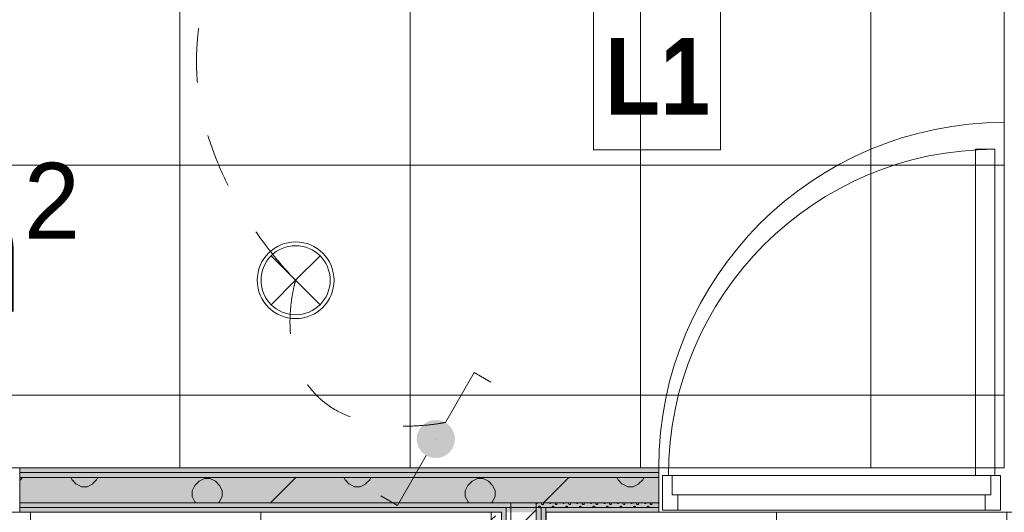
# Model space of a CAD drawing. Header units: millimetres. Extents: x -2932 to 42461, y -10716 to 17298.
# Tile 98 of 168: x 25766 to 28330, y 3344 to 4628. Entities that reach past the tile are written whole.
import ezdxf

# ---------------------------------------------------------------- set-up
doc = ezdxf.new("R2010")
doc.units = ezdxf.units.MM
doc.header["$MEASUREMENT"] = 0
doc.linetypes.add('Small Dashed', pattern=[282.222222, 141.111111, -141.111111])
for name, color, linetype, lineweight in [('ARCHICAD Doors_Pen_No__19', 255, 'Continuous', 0), ('ARCHICAD Zone Stamps_Pen_No__1', 7, 'Continuous', 13), ('Common Edges_Pen_No__1', 7, 'Continuous', 13), ('Cut Pattern-1_Pen_No__2', 8, 'Continuous', 15), ('Cut Pattern-3_Pen_No__1', 7, 'Continuous', 13), ('Doors-1_Pen_No__1', 7, 'Continuous', 13), ('Doors_Pen_No__1', 7, 'Continuous', 13), ('I-WALL.IFC Model_Pen_No__1', 7, 'Continuous', 13), ('I-WALL.IFC Model_Pen_No__19', 255, 'Continuous', 0), ('Plan Swing_Pen_No__1', 7, 'Continuous', 13), ('SA_LAGI_Pen_No__1', 7, 'Continuous', 13), ('SA_LAGI_Pen_No__2', 8, 'Continuous', 15), ('SA_VALGUSTI_Pen_No__20', 1, 'Continuous', 0), ('SA_Valgustus_Pen_No__20', 1, 'Continuous', 0), ('Walls-1_Pen_No__1', 7, 'Continuous', 13), ('Walls_Pen_No__1', 7, 'Continuous', 13)]:
    doc.layers.add(name, color=color, linetype=linetype, lineweight=lineweight)
doc.layers.add('I-WALL.IFC Model', color=7, linetype='Continuous')
doc.layers.add('SA_LAGI_Pen_No__102', color=7, linetype='Continuous', lineweight=13, true_color=0xcccccc)
doc.styles.add('GENERATED_STYLE_1', font='txt', dxfattribs={"width": 0.95})
doc.styles.add('GENERATED_STYLE_4', font='txt', dxfattribs={"width": 0.84})
pattern_1 = [(45, (-3e-10, 2e-10), (0, 35.35534), [0.99999, -48.99987]), (315, (3.89, 0.707), (0, 35.35534), [0.99999, -48.99987]), (90, (-0.354, -2.12), (-35.35528, 0), [1.06066, -34.29462]), (71.565, (-0.354, -1.061), (3.16e-05, 35.3553043), [1.118075, -110.685214]), (288.435, (4.596, 2e-10), (-3.16e-05, 35.3553043), [1.118075, -110.685214]), (270, (4.95, -1.06), (35.35528, 0), [1.06066, -34.29462]), (251.565, (4.95, -2.121), (3.16e-05, 35.3553043), [1.118075, -110.685214]), (225, (4.596, -3.182), (0, 35.35534), [0.99999, -48.99987]), (161.565, (1.768, -4.243), (-141.4210514, 35.355386), [1.118075, -110.685214]), (135, (0.707, -3.89), (0, 35.35534), [0.99999, -48.99987]), (108.435, (-3e-10, -3.182), (-3.16e-05, 35.3553043), [1.118075, -110.685214]), (180, (2.83, -4.243), (0, 35.35528), [1.06066, -34.29462]), (198.435, (3.889, -3.889), (141.4210514, 35.355386), [1.118075, -110.685214]), (0, (-7.778, -10.253), (0, 35.35528), [1.06066, -34.29462]), (90, (-9.9, -13.435), (-35.35528, 0), [1.06066, -34.29462]), (71.565, (-9.9, -12.374), (3.16e-05, 35.3553043), [1.118075, -110.685214]), (45, (-9.546, -11.314), (0, 35.35534), [0.99999, -48.99987]), (315, (-5.657, -10.607), (0, 35.35534), [0.99999, -48.99987]), (288.435, (-4.95, -11.314), (-3.16e-05, 35.3553043), [1.118075, -110.685214]), (270, (-4.596, -12.374), (35.35528, 0), [1.06066, -34.29462]), (251.565, (-4.596, -13.435), (3.16e-05, 35.3553043), [1.118075, -110.685214]), (225, (-4.95, -14.496), (0, 35.35534), [0.99999, -48.99987]), (161.565, (-7.778, -15.556), (-141.4210514, 35.355386), [1.118075, -110.685214]), (135, (-8.84, -15.203), (0, 35.35534), [0.99999, -48.99987]), (108.435, (-9.546, -14.496), (-3.16e-05, 35.3553043), [1.118075, -110.685214]), (180, (-6.718, -15.556), (0, 35.35528), [1.06066, -34.29462]), (198.435, (-5.657, -15.203), (141.4210514, 35.355386), [1.118075, -110.685214]), (18.435, (-8.839, -10.607), (70.710443, 35.3553227), [1.118075, -110.685214]), (341.565, (-6.718, -10.253), (-70.710443, 35.3553227), [1.118075, -110.685214]), (0, (13.08, -8.485), (0, 35.35528), [1.06066, -34.29462]), (90, (10.96, -11.667), (-35.35528, 0), [1.06066, -34.29462]), (71.565, (10.96, -10.607), (3.16e-05, 35.3553043), [1.118075, -110.685214]), (45, (11.314, -9.546), (0, 35.35534), [0.99999, -48.99987]), (315, (15.203, -8.84), (0, 35.35534), [0.99999, -48.99987]), (288.435, (15.91, -9.546), (-3.16e-05, 35.3553043), [1.118075, -110.685214]), (270, (16.263, -10.607), (35.35528, 0), [1.06066, -34.29462]), (251.565, (16.263, -11.667), (3.16e-05, 35.3553043), [1.118075, -110.685214]), (225, (15.91, -12.728), (0, 35.35534), [0.99999, -48.99987]), (161.565, (13.081, -13.789), (-141.4210514, 35.355386), [1.118075, -110.685214]), (135, (12.02, -13.435), (0, 35.35534), [0.99999, -48.99987]), (108.435, (11.314, -12.728), (-3.16e-05, 35.3553043), [1.118075, -110.685214]), (180, (14.142, -13.79), (0, 35.35528), [1.06066, -34.29462]), (198.435, (15.203, -13.435), (141.4210514, 35.355386), [1.118075, -110.685214]), (18.435, (12.021, -8.839), (70.710443, 35.3553227), [1.118075, -110.685214]), (341.565, (14.142, -8.485), (-70.710443, 35.3553227), [1.118075, -110.685214]), (0, (1.768, 1.06), (0, 35.35528), [1.06066, -34.29462]), (18.435, (0.707, 0.707), (70.710443, 35.3553227), [1.118075, -110.685214]), (341.565, (2.828, 1.061), (-70.710443, 35.3553227), [1.118075, -110.685214]), (0, (-5.657, 13.79), (0, 35.35528), [1.06066, -34.29462]), (90, (-7.778, 10.607), (-35.35528, 0), [1.06066, -34.29462]), (71.565, (-7.778, 11.667), (3.16e-05, 35.3553043), [1.118075, -110.685214]), (45, (-7.425, 12.728), (0, 35.35534), [0.99999, -48.99987]), (315, (-3.536, 13.435), (0, 35.35534), [0.99999, -48.99987]), (288.435, (-2.828, 12.728), (-3.16e-05, 35.3553043), [1.118075, -110.685214]), (270, (-2.475, 11.667), (35.35528, 0), [1.06066, -34.29462]), (251.565, (-2.475, 10.607), (3.16e-05, 35.3553043), [1.118075, -110.685214]), (225, (-2.828, 9.546), (0, 35.35534), [0.99999, -48.99987]), (161.565, (-5.657, 8.485), (-141.4210514, 35.355386), [1.118075, -110.685214]), (135, (-6.718, 8.84), (0, 35.35534), [0.99999, -48.99987]), (108.435, (-7.425, 9.546), (-3.16e-05, 35.3553043), [1.118075, -110.685214]), (180, (-4.596, 8.485), (0, 35.35528), [1.06066, -34.29462]), (198.435, (-3.536, 8.839), (141.4210514, 35.355386), [1.118075, -110.685214]), (18.435, (-6.718, 13.435), (70.710443, 35.3553227), [1.118075, -110.685214]), (341.565, (-4.596, 13.789), (-70.710443, 35.3553227), [1.118075, -110.685214]), (0, (9.546, 10.96), (0, 35.35528), [1.06066, -34.29462]), (90, (7.425, 7.778), (-35.35528, 0), [1.06066, -34.29462]), (71.565, (7.425, 8.839), (3.16e-05, 35.3553043), [1.118075, -110.685214]), (45, (7.778, 9.9), (0, 35.35534), [0.99999, -48.99987]), (315, (11.667, 10.607), (0, 35.35534), [0.99999, -48.99987]), (288.435, (12.374, 9.9), (-3.16e-05, 35.3553043), [1.118075, -110.685214]), (270, (12.728, 8.84), (35.35528, 0), [1.06066, -34.29462]), (251.565, (12.728, 7.778), (3.16e-05, 35.3553043), [1.118075, -110.685214]), (225, (12.374, 6.718), (0, 35.35534), [0.99999, -48.99987]), (161.565, (9.546, 5.657), (-141.4210514, 35.355386), [1.118075, -110.685214]), (135, (8.485, 6.01), (0, 35.35534), [0.99999, -48.99987]), (108.435, (7.778, 6.718), (-3.16e-05, 35.3553043), [1.118075, -110.685214]), (180, (10.607, 5.657), (0, 35.35528), [1.06066, -34.29462]), (198.435, (11.667, 6.01), (141.4210514, 35.355386), [1.118075, -110.685214]), (18.435, (8.485, 10.607), (70.710443, 35.3553227), [1.118075, -110.685214]), (341.565, (10.607, 10.96), (-70.710443, 35.3553227), [1.118075, -110.685214])]
pattern_2 = [(180, (-3e-10, 2e-10), (355.6, 355.6), [14.224, -696.974]), (90, (-46.23, 32), (355.6, 355.6), [14.224, -696.974]), (225, (24.9, 17.8), (-355.599, 355.599), [15.087, -487.807]), (206.565, (14.22, 7.11), (355.6, 355.5993), [15.9035, -1574.3865]), (63.435, (-46.23, 46.23), (355.5993, 355.6), [15.9035, -1574.3865]), (45, (-39.1, 60.45), (-355.599, 355.599), [15.087, -487.807]), (26.565, (-28.45, 71.12), (355.6, 355.5993), [15.9035, -1574.3865]), (360, (-14.22, 78.23), (355.6, 355.6), [14.224, -696.974]), (296.565, (24.89, 60.45), (-1066.7965, 1777.9974), [15.9035, -1574.3865]), (270, (32, 46.23), (355.6, 355.6), [14.224, -696.974]), (243.435, (32, 32), (355.5993, 355.6), [15.9035, -1574.3865]), (315, (14.2, 71.1), (355.599, 355.599), [15.087, -487.807]), (333.435, (-3e-10, 78.23), (-1777.9974, 1066.7965), [15.9035, -1574.3865]), (135, (181.36, 24.9), (355.599, 355.599), [15.087, -487.807]), (225, (234.7, 35.56), (-355.599, 355.599), [15.087, -487.807]), (206.565, (224.03, 24.9), (355.6, 355.5993), [15.9035, -1574.3865]), (180, (209.8, 17.78), (355.6, 355.6), [14.224, -696.974]), (90, (163.58, 49.8), (355.6, 355.6), [14.224, -696.974]), (63.435, (163.58, 64.01), (355.5993, 355.6), [15.9035, -1574.3865]), (45, (170.7, 78.23), (-355.599, 355.599), [15.087, -487.807]), (26.565, (181.36, 88.9), (355.6, 355.5993), [15.9035, -1574.3865]), (360, (195.58, 96), (355.6, 355.6), [14.224, -696.974]), (296.565, (234.7, 78.23), (-1066.7965, 1777.9974), [15.9035, -1574.3865]), (270, (241.8, 64), (355.6, 355.6), [14.224, -696.974]), (243.435, (241.8, 49.78), (355.5993, 355.6), [15.9035, -1574.3865]), (315, (224.03, 88.9), (355.599, 355.599), [15.087, -487.807]), (333.435, (209.8, 96.01), (-1777.9974, 1066.7965), [15.9035, -1574.3865]), (153.435, (195.58, 17.78), (-1066.7975, 355.5978), [15.9035, -1574.3865]), (116.565, (170.69, 35.56), (-355.5978, 1066.7975), [15.9035, -1574.3865]), (135, (-46.23, 216.9), (355.599, 355.599), [15.087, -487.807]), (225, (7.1, 227.6), (-355.599, 355.599), [15.087, -487.807]), (206.565, (-3.56, 216.92), (355.6, 355.5993), [15.9035, -1574.3865]), (180, (-17.78, 209.8), (355.6, 355.6), [14.224, -696.974]), (90, (-64, 241.8), (355.6, 355.6), [14.224, -696.974]), (63.435, (-64.01, 256.03), (355.5993, 355.6), [15.9035, -1574.3865]), (45, (-56.9, 270.26), (-355.599, 355.599), [15.087, -487.807]), (26.565, (-46.23, 280.92), (355.6, 355.5993), [15.9035, -1574.3865]), (360, (-32, 288.04), (355.6, 355.6), [14.224, -696.974]), (296.565, (7.11, 270.26), (-1066.7965, 1777.9974), [15.9035, -1574.3865]), (270, (14.22, 256.03), (355.6, 355.6), [14.224, -696.974]), (243.435, (14.22, 241.81), (355.5993, 355.6), [15.9035, -1574.3865]), (315, (-3.56, 280.9), (355.599, 355.599), [15.087, -487.807]), (333.435, (-17.78, 288.04), (-1777.9974, 1066.7965), [15.9035, -1574.3865]), (153.435, (-32, 209.8), (-1066.7975, 355.5978), [15.9035, -1574.3865]), (116.565, (-56.9, 227.58), (-355.5978, 1066.7975), [15.9035, -1574.3865]), (135, (-28.45, 7.1), (355.599, 355.599), [15.087, -487.807]), (153.435, (-14.22, 2e-10), (-1066.7975, 355.5978), [15.9035, -1574.3865]), (116.565, (-39.12, 17.78), (-355.5978, 1066.7975), [15.9035, -1574.3865]), (135, (-81.8, -195.6), (355.599, 355.599), [15.087, -487.807]), (225, (-28.45, -184.9), (-355.599, 355.599), [15.087, -487.807]), (206.565, (-39.12, -195.58), (355.6, 355.5993), [15.9035, -1574.3865]), (180, (-53.34, -202.7), (355.6, 355.6), [14.224, -696.974]), (90, (-99.57, -170.7), (355.6, 355.6), [14.224, -696.974]), (63.435, (-99.57, -156.46), (355.5993, 355.6), [15.9035, -1574.3865]), (45, (-92.46, -142.24), (-355.599, 355.599), [15.087, -487.807]), (26.565, (-81.79, -131.57), (355.6, 355.5993), [15.9035, -1574.3865]), (360, (-67.56, -124.46), (355.6, 355.6), [14.224, -696.974]), (296.565, (-28.45, -142.24), (-1066.7965, 1777.9974), [15.9035, -1574.3865]), (270, (-21.34, -156.46), (355.6, 355.6), [14.224, -696.974]), (243.435, (-21.34, -170.69), (355.5993, 355.6), [15.9035, -1574.3865]), (315, (-39.1, -131.57), (355.599, 355.599), [15.087, -487.807]), (333.435, (-53.34, -124.46), (-1777.9974, 1066.7965), [15.9035, -1574.3865]), (153.435, (-67.56, -202.69), (-1066.7975, 355.5978), [15.9035, -1574.3865]), (116.565, (-92.46, -184.91), (-355.5978, 1066.7975), [15.9035, -1574.3865]), (135, (-206.25, -14.2), (355.599, 355.599), [15.087, -487.807]), (225, (-152.9, -3.55), (-355.599, 355.599), [15.087, -487.807]), (206.565, (-163.58, -14.22), (355.6, 355.5993), [15.9035, -1574.3865]), (180, (-177.8, -21.33), (355.6, 355.6), [14.224, -696.974]), (90, (-224.03, 10.67), (355.6, 355.6), [14.224, -696.974]), (63.435, (-224.03, 24.9), (355.5993, 355.6), [15.9035, -1574.3865]), (45, (-216.9, 39.1), (-355.599, 355.599), [15.087, -487.807]), (26.565, (-206.25, 49.78), (355.6, 355.5993), [15.9035, -1574.3865]), (360, (-192.02, 56.9), (355.6, 355.6), [14.224, -696.974]), (296.565, (-152.9, 39.12), (-1066.7965, 1777.9974), [15.9035, -1574.3865]), (270, (-145.8, 24.9), (355.6, 355.6), [14.224, -696.974]), (243.435, (-145.8, 10.67), (355.5993, 355.6), [15.9035, -1574.3865]), (315, (-163.6, 49.8), (355.599, 355.599), [15.087, -487.807]), (333.435, (-177.8, 56.9), (-1777.9974, 1066.7965), [15.9035, -1574.3865]), (153.435, (-192.02, -21.33), (-1066.7975, 355.5978), [15.9035, -1574.3865]), (116.565, (-216.92, -3.55), (-355.5978, 1066.7975), [15.9035, -1574.3865]), (225, (327.15, 35.56), (-355.599, 355.599), [])]

msp = doc.modelspace()

# ---------------------------------------------------------------- hatches: boundary and pattern name
at = {"layer": 'Cut Pattern-1_Pen_No__2', "linetype": 'Continuous', "lineweight": 15}
h = msp.add_hatch(dxfattribs=at)
h.set_pattern_fill('FP_19_0001', color=8, style=0, pattern_type=2)
h.set_pattern_definition(pattern_2)
h.paths.add_polyline_path([(27430.5, 3435), (25766, 3435), (25766, 3369), (27430.5, 3369)])
h = msp.add_hatch(dxfattribs=at)
h.set_pattern_fill('FP_19_0001', color=8, style=0, pattern_type=2)
h.set_pattern_definition(pattern_2)
h.paths.add_polyline_path([(27111.5, 0), (27111.5, 3369), (27045.5, 3369), (27045.5, 0)])
at = {"layer": 'Cut Pattern-3_Pen_No__1', "linetype": 'Continuous', "lineweight": 13}
h = msp.add_hatch(dxfattribs=at)
h.set_pattern_fill('FP_18_0001', style=0, pattern_type=2)
h.set_pattern_definition(pattern_1)
h.paths.add_polyline_path([(27430.5, 3447.5), (25766, 3447.5), (25766, 3435), (27430.5, 3435)])
h = msp.add_hatch(dxfattribs=at)
h.set_pattern_fill('FP_18_0001', style=0, pattern_type=2)
h.set_pattern_definition(pattern_1)
h.paths.add_polyline_path([(27045.5, 3369), (25766, 3369), (25766, 3356.5), (27045.5, 3356.5)])
h = msp.add_hatch(dxfattribs=at)
h.set_pattern_fill('FP_18_0001', style=0, pattern_type=2)
h.set_pattern_definition(pattern_1)
h.paths.add_polyline_path([(27430.5, 3369), (27111.5, 3369), (27111.5, 3356.5), (27430.5, 3356.5)])
h = msp.add_hatch(dxfattribs=at)
h.set_pattern_fill('FP_18_0001', style=0, pattern_type=2)
h.set_pattern_definition(pattern_1)
h.paths.add_polyline_path([(27020.5, 0), (27033, 0), (27033, 3344), (27020.5, 3344)])
h = msp.add_hatch(dxfattribs=at)
h.set_pattern_fill('FP_18_0001', style=0, pattern_type=2)
h.set_pattern_definition(pattern_1)
h.paths.add_polyline_path([(27124, 0), (27124, 3356.5), (27111.5, 3356.5), (27111.5, 0)])
h = msp.add_hatch(dxfattribs=at)
h.set_pattern_fill('FP_18_0001', style=0, pattern_type=2)
h.set_pattern_definition(pattern_1)
h.paths.add_polyline_path([(27136.5, 0), (27136.5, 3356.5), (27124, 3356.5), (27124, 0)])
at = {"layer": 'I-WALL.IFC Model', "linetype": 'Continuous', "lineweight": 0, "true_color": 0x000000}
for points in [[(25766, 3447.5), (27430.5, 3447.5), (27430.5, 3460), (25766, 3460)], [(25766, 3435), (27430.5, 3435), (27430.5, 3447.5), (25766, 3447.5)], [(25766, 3369), (27430.5, 3369), (27430.5, 3435), (25766, 3435)], [(25766, 3356.5), (27430.5, 3356.5), (27430.5, 3369), (25766, 3369)], [(25766, 3344), (27430.5, 3344), (27430.5, 3356.5), (25766, 3356.5)]]:
    msp.add_hatch(color=178, dxfattribs=at).paths.add_polyline_path(points)
at = {"layer": 'SA_LAGI_Pen_No__102', "linetype": 'Continuous', "lineweight": 13, "true_color": 0xcccccc}
h = msp.add_hatch(dxfattribs=at)
h.set_pattern_fill('Grid_60x60_0001', color=254, style=0, pattern_type=2)
h.set_pattern_definition([(90, (27136.5, -7e-11), (600, 2e-10), []), (180, (27136.5, -7e-11), (-2e-10, 600), [])])
h.paths.add_polyline_path([(27136.5, 0), (30430, 0), (30430, 3993.3), (28446.5, 3993.3), (28446.5, 3344), (27136.5, 3344)])
h = msp.add_hatch(dxfattribs=at)
h.set_pattern_fill('Grid_60x60_0001', color=254, style=0, pattern_type=2)
h.set_pattern_definition([(90, (24593.5, 615.15), (-600, 1e-10), []), (180, (24593.5, 615.15), (1e-10, 600), [])])
h.paths.add_polyline_path([(23388, 0), (27020.5, 0), (27020.5, 3344), (23388, 3344)])
at = {"layer": 'SA_Valgustus_Pen_No__20', "linetype": 'Continuous', "lineweight": 0}
for points in [[(26816.2, 3572.1), (26806.4, 3560), (26849.7, 3535)], [(26829.3, 3580.7), (26816.2, 3572.1), (26849.7, 3535)], [(26844.4, 3584.7), (26829.3, 3580.7), (26849.7, 3535)], [(26860, 3583.9), (26844.4, 3584.7), (26849.7, 3535)], [(26874.7, 3578.3), (26860, 3583.9), (26849.7, 3535)], [(26886.8, 3568.4), (26874.7, 3578.3), (26849.7, 3535)], [(26895.3, 3555.3), (26886.8, 3568.4), (26849.7, 3535)], [(26800.7, 3545.4), (26799.9, 3529.8), (26849.7, 3535)], [(26806.4, 3560), (26800.7, 3545.4), (26849.7, 3535)], [(26899.4, 3540.2), (26895.3, 3555.3), (26849.7, 3535)], [(26898.6, 3524.6), (26899.4, 3540.2), (26849.7, 3535)], [(26799.9, 3529.8), (26804, 3514.6), (26849.7, 3535)], [(26804, 3514.6), (26812.5, 3501.5), (26849.7, 3535)], [(26812.5, 3501.5), (26824.7, 3491.7), (26849.7, 3535)], [(26824.7, 3491.7), (26839.3, 3486.1), (26849.7, 3535)], [(26839.3, 3486.1), (26854.9, 3485.3), (26849.7, 3535)], [(26883.1, 3497.8), (26893, 3510), (26849.7, 3535)], [(26870, 3489.3), (26883.1, 3497.8), (26849.7, 3535)], [(26854.9, 3485.3), (26870, 3489.3), (26849.7, 3535)], [(26893, 3510), (26898.6, 3524.6), (26849.7, 3535)]]:
    msp.add_hatch(color=1, dxfattribs=at).paths.add_polyline_path(points)

# ---------------------------------------------------------------- linework, layer by layer
at = {"layer": 'ARCHICAD Doors_Pen_No__19', "color": 255, "linetype": 'Continuous', "lineweight": 0}
msp.add_arc((28330.5, 3460), 900, 90, 180, dxfattribs=at)
at = {"layer": 'Common Edges_Pen_No__1', "color": 7, "linetype": 'Continuous', "lineweight": 13}
for p, q in [((27430.5, 3447.5), (25766, 3447.5)), ((27430.5, 3435), (25766, 3435)), ((27045.5, 3369), (25766, 3369)), ((27045.5, 3369), (27045.5, 0)), ((27430.5, 3369), (27111.5, 3369)), ((27111.5, 3369), (27111.5, 0)), ((27033, 3356.5), (25766, 3356.5)), ((27033, 3356.5), (27033, 0)), ((27124, 3356.5), (27124, 0)), ((27430.5, 3356.5), (27136.5, 3356.5)), ((27136.5, 3356.5), (27136.5, 3344))]:
    msp.add_line(p, q, dxfattribs=at)
at = {"layer": 'Doors-1_Pen_No__1', "color": 7, "linetype": 'Continuous', "lineweight": 13}
for p, q in [((28305.5, 4290), (28255.5, 4290)), ((28255.5, 4290), (28255.5, 3440)), ((28305.5, 3440), (28305.5, 4290)), ((27465.5, 3440), (27440.5, 3440)), ((27440.5, 3440), (27440.5, 3350)), ((27465.5, 3390), (27465.5, 3440)), ((28255.5, 3440), (28305.5, 3440)), ((28295.5, 3440), (28295.5, 3390)), ((28320.5, 3440), (28305.5, 3440)), ((28320.5, 3350), (28320.5, 3440)), ((27480.5, 3390), (27465.5, 3390)), ((27480.5, 3350), (27480.5, 3390)), ((28295.5, 3390), (28280.5, 3390)), ((28280.5, 3390), (28280.5, 3350)), ((27440.5, 3350), (27480.5, 3350)), ((28280.5, 3350), (28320.5, 3350))]:
    msp.add_line(p, q, dxfattribs=at)
at = {"layer": 'Doors_Pen_No__1', "color": 7, "linetype": 'Continuous', "lineweight": 13}
for p, q in [((28255.5, 3440), (27465.5, 3440)), ((27480.5, 3390), (28280.5, 3390)), ((28280.5, 3350), (27480.5, 3350))]:
    msp.add_line(p, q, dxfattribs=at)
at = {"layer": 'I-WALL.IFC Model_Pen_No__1', "color": 7, "linetype": 'Continuous', "lineweight": 13}
for p, q in [((25766, 3344), (25766, 3460)), ((25766, 3447.5), (27430.5, 3447.5)), ((27430.5, 3344), (27430.5, 3460)), ((25766, 3435), (27430.5, 3435)), ((25766, 3369), (27430.5, 3369)), ((25766, 3356.5), (27430.5, 3356.5))]:
    msp.add_line(p, q, dxfattribs=at)
at = {"layer": 'I-WALL.IFC Model_Pen_No__1', "color": 7, "linetype": 'Continuous', "lineweight": 13, "flags": 128}
msp.add_lwpolyline([(27430.5, 3460), (25766, 3460)], dxfattribs=at)
at = {"layer": 'I-WALL.IFC Model_Pen_No__19', "color": 255, "linetype": 'Continuous', "lineweight": 0}
for p, q in [((25766, 3460), (24866, 3460)), ((28330.5, 3460), (27430.5, 3460))]:
    msp.add_line(p, q, dxfattribs=at)
at = {"layer": 'SA_LAGI_Pen_No__1', "color": 7, "linetype": 'Small Dashed', "lineweight": 13}
msp.add_line((23363, 0), (27078.5, 3402), dxfattribs=at)
at = {"layer": 'SA_LAGI_Pen_No__1', "color": 7, "linetype": 'Continuous', "lineweight": 13, "flags": 128}
for points in [[(27136.5, 0), (30430, 0), (30430, 3993.3), (28446.5, 3993.3), (28446.5, 3344), (27136.5, 3344)], [(23388, 0), (27020.5, 0), (27020.5, 3344), (23388, 3344)]]:
    msp.add_lwpolyline(points, close=True, dxfattribs=at)
at = {"layer": 'SA_VALGUSTI_Pen_No__20', "color": 1, "linetype": 'Continuous', "lineweight": 0}
for q in [(26421, 4012.4), (26548.3, 4012.4), (26421, 3885.1), (26548.3, 3885.1)]:
    msp.add_line((26484.7, 3948.7), q, dxfattribs=at)
msp.add_circle((26484.7, 3948.7), 90, dxfattribs=at)
for start, end in [(0, 180), (180, 0)]:
    msp.add_arc((26484.7, 3948.7), 100, start, end, dxfattribs=at)
at = {"layer": 'SA_VALGUSTI_Pen_No__20', "color": 1, "linetype": 'Small Dashed', "lineweight": 0}
for points in [[(26477.2, 5104.9), (26477.2, 5104.9), (26198.1, 4815.4), (26228.8, 4464.5), (26254.3, 4172.5), (26484.7, 3948.7), (26484.7, 3948.7)], [(26484.7, 3948.7), (26484.7, 3948.7), (26445, 3821.4), (26496, 3711.6), (26587.3, 3515.1), (26874.7, 3578.3), (26874.7, 3578.3)]]:
    msp.add_open_spline(points, degree=3, knots=[0, 0, 0, 0, 1, 1, 1, 2, 2, 2, 2], dxfattribs=at)
at = {"layer": 'SA_Valgustus_Pen_No__20', "color": 1, "linetype": 'Continuous', "lineweight": 0}
for p, q in [((26874.7, 3578.3), (26949.7, 3708.2)), ((26949.7, 3708.2), (26993, 3683.2)), ((26849.7, 3535), (26849.7, 3535)), ((26824.7, 3491.7), (26749.7, 3361.8)), ((26749.7, 3361.8), (26706.3, 3386.8))]:
    msp.add_line(p, q, dxfattribs=at)
at = {"layer": 'Walls-1_Pen_No__1', "color": 7, "linetype": 'Continuous', "lineweight": 13}
for p, q in [((27430.5, 3460), (25766, 3460)), ((25766, 3460), (25766, 3344)), ((27430.5, 3344), (27430.5, 3460)), ((25766, 3344), (27020.5, 3344)), ((27020.5, 3344), (27020.5, 0)), ((27136.5, 3344), (27430.5, 3344)), ((27136.5, 0), (27136.5, 3344))]:
    msp.add_line(p, q, dxfattribs=at)
at = {"layer": 'Walls_Pen_No__1', "color": 7, "linetype": 'Continuous', "lineweight": 13}
for p, q in [((27430.5, 3460), (28255.5, 3460)), ((28305.5, 3460), (28330.5, 3460)), ((28330.5, 3344), (27430.5, 3344))]:
    msp.add_line(p, q, dxfattribs=at)

# ---------------------------------------------------------------- texts
at = {"layer": 'ARCHICAD Zone Stamps_Pen_No__1', "color": 7, "lineweight": 13, "insert": (24486.8, 4254.9), "char_height": 300, "attachment_point": 1, "style": 'GENERATED_STYLE_1'}
msp.add_mtext('\\A1;{\\pql;\\pt0,100;\\fSwis721 Lt BT|b0|i0|c0|p34;18,3\\fSwis721 Lt BT|b0|i0|c0|p34;\\A1{\\H.66x;\\S^  ;}\\fSwis721 Lt BT|b0|i0|c0|p34; m\\fSwis721 Lt BT|b0|i0|c0|p34;\\A1{\\H.66x;\\S2^  ;}}', dxfattribs=at)

# ---------------------------------------------------------------- next in the draw order: wipeouts: each hides what was drawn before it
at = {"color": 7, "linetype": 'Continuous', "lineweight": 13, "ltscale": 111160.41859}
msp.add_wipeout([(27260.8, 4671.9), (27591, 4671.9), (27591, 4288.4), (27260.8, 4288.4)], dxfattribs=at).dxf.layer = 'SA_LAGI_Pen_No__1'

# ---------------------------------------------------------------- next in the draw order: hatches: boundary and pattern name
at = {"layer": 'SA_LAGI_Pen_No__102', "linetype": 'Continuous', "lineweight": 13, "true_color": 0xcccccc}
h = msp.add_hatch(dxfattribs=at)
h.set_pattern_fill('Grid_60x60_0001', color=254, style=0, pattern_type=2)
h.set_pattern_definition([(180, (26182.7, 4248.7), (0, 600), []), (270, (26182.7, 4248.7), (600, 0), [])])
h.paths.add_polyline_path([(22070, 6010), (22070, 4476), (22670, 4478.5), (22670, 4360), (19588, 4360), (19575.5, 4360), (19575.5, 3460), (28330.5, 3460), (28330.5, 6010)])

# ---------------------------------------------------------------- next in the draw order: linework, layer by layer
at = {"layer": 'Plan Swing_Pen_No__1', "color": 7, "linetype": 'Continuous', "lineweight": 13}
msp.add_arc((28305.5, 3440), 850, 90, 180, dxfattribs=at)
at = {"layer": 'SA_LAGI_Pen_No__1', "color": 7, "linetype": 'Continuous', "lineweight": 13, "flags": 128}
msp.add_lwpolyline([(27260.8, 4671.9), (27591, 4671.9), (27591, 4288.4), (27260.8, 4288.4)], close=True, dxfattribs=at)
at = {"layer": 'SA_LAGI_Pen_No__2', "color": 8, "linetype": 'Continuous', "lineweight": 15, "flags": 128}
msp.add_lwpolyline([(22070, 6010), (28330.5, 6010), (28330.5, 3460), (19575.5, 3460), (19575.5, 4360), (19588, 4360), (22670, 4360), (22670, 4478.5), (22070, 4476)], close=True, dxfattribs=at)

# ---------------------------------------------------------------- next in the draw order: texts
at = {"layer": 'SA_LAGI_Pen_No__1', "color": 7, "linetype": 'Continuous', "lineweight": 13, "insert": (27290.8, 4580.2), "char_height": 200, "attachment_point": 1, "style": 'GENERATED_STYLE_4'}
msp.add_mtext('\\A1;{\\pql;\\fArial|b1|i0|c0|p34;L1}', dxfattribs=at)

doc.saveas('drawing.dxf')
